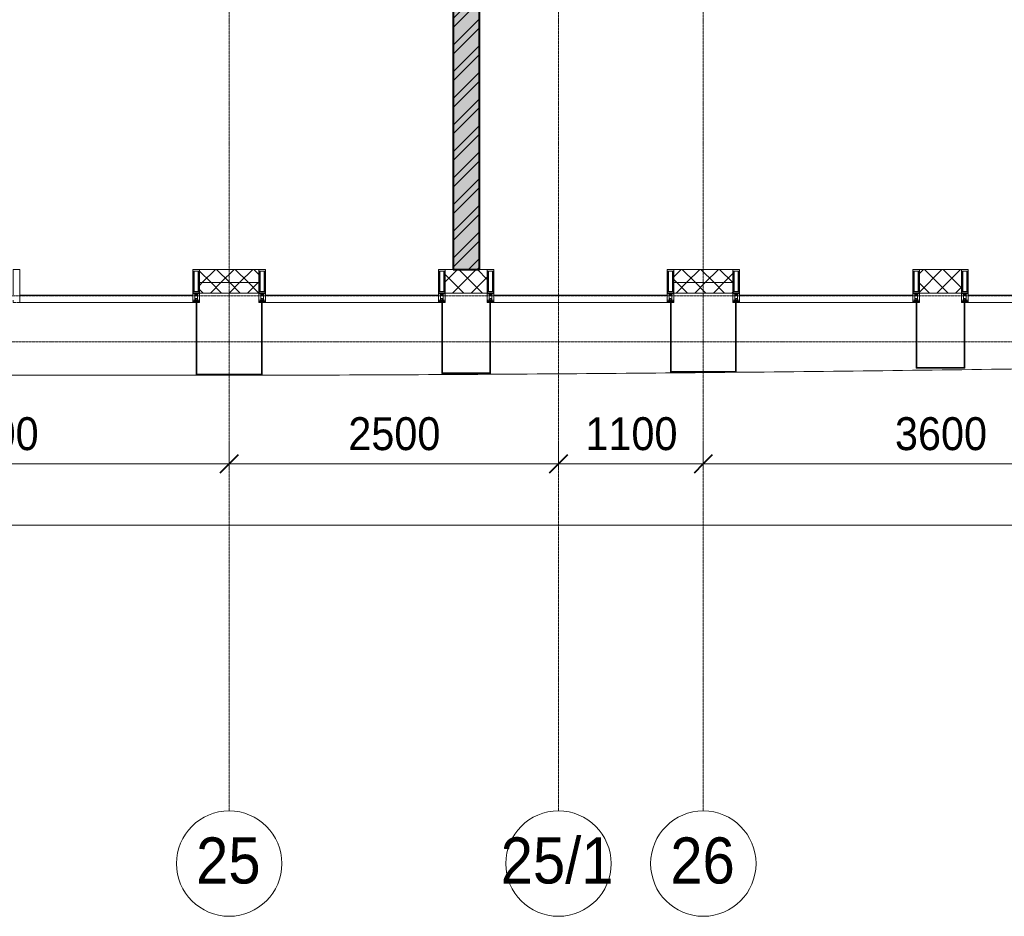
# Model space of a CAD drawing. Header units: millimetres. Extents: x 5617 to 125204, y 7718 to 237738.
# Tile 41 of 71: x 62149 to 69624, y 55190 to 61996. Entities that reach past the tile are written whole.
import ezdxf

# ---------------------------------------------------------------- set-up
doc = ezdxf.new("R2010")
doc.units = ezdxf.units.MM
doc.linetypes.add('ADSK_Линия сетки', pattern=[25, 20, -2.5, 0, -2.5])
doc.linetypes.add('Линия сетки', pattern=[25, 20, -2.5, 0, -2.5])
for name, color, linetype, lineweight in [('Импосты витража', 7, 'Continuous', 18), ('Колонны', 7, 'Continuous', 18), ('Оси', 7, 'Continuous', 9), ('Панели витража', 7, 'Continuous', 18), ('Размеры', 7, 'Continuous', 9), ('Размеры-100', 7, 'Continuous', 9), ('Стены разрез', 7, 'Continuous', 40), ('Стены штриховка', 7, 'Continuous', 40), ('Форма', 7, 'Continuous', 18), ('Формообразующий элемент-перекрытие', 7, 'Continuous', 18), ('Элементы узлов', 7, 'Continuous', 18)]:
    doc.layers.add(name, color=color, linetype=linetype, lineweight=lineweight)
doc.styles.add('Arial', font='arial.ttf', dxfattribs={"width": 0.9, "height": 250})
doc.styles.add('Arial_1', font='arial.ttf', dxfattribs={"width": 0.9, "height": 350})
doc.dimstyles.new('Основной_2_5_мм', dxfattribs={"dimscale": 304.8, "dimtxt": 255.06485, "dimasz": 0.463911, "dimexe": 0.492126, "dimexo": 0.492126, "dimgap": 0.098425, "dimtad": 1, "dimdec": 0, "dimdsep": 46, "dimtxsty": 'Arial', "dimblk1": 'OBLIQUE', "dimblk2": 'OBLIQUE', "dimsah": 1, "dimcen": 0.09, "dimdle": 0.492126, "dimazin": 2, "dimtfac": 1, "dimtdec": 4, "dimtix": 1, "dimtmove": 0, "dimatfit": 3, "dimfxl": 1, "dimtvp": 1, "dimtolj": 1, "dimtzin": 0, "dimlwd": 20, "dimlwe": 20, "dimarcsym": 2})
pattern_1 = [(45, (0, 0), (-70.71068, 70.71068), []), (135, (0, 0), (-70.71068, -70.71068), [])]

# ---------------------------------------------------------------- blocks, each defined once
blk = doc.blocks.new('135_SLK_K3_AR_rvt-1-МКСС_K3_L26__85_950_')
at = {"layer": 'Стены разрез', "lineweight": 9, "true_color": 0xcccccc}
h = blk.add_hatch(dxfattribs=at)
h.set_pattern_fill('FP_1', color=254, style=0, pattern_type=2)
h.set_pattern_definition([(50, (0, 0), (218.62117, -19.1268), [22.86, -251.46]), (355, (0, 0), (-42.29187, 229.2684), [18.288, -201.168]), (100.451, (18.22, -1.6), (176.33107, 210.13963), [19.428, -213.708]), (46.184, (0, 60.96), (325.29495, -50.45164), [34.29, -377.19]), (96.636, (27.1, 56.76), (284.883, 296.91266), [29.142, -320.562]), (351.184, (0, 60.96), (284.8858, 296.9107), [27.432, -301.752]), (21, (30.48, 45.72), (181.93753, -122.71832), [22.86, -251.46]), (326, (30.48, 45.72), (74.16223, 221.0262), [18.288, -201.168]), (71.451, (45.64, 35.5), (256.10035, 98.30526), [19.428, -213.708]), (37.5, (0, 0), (3.70639, 101.465895), [3.353, -195.377, 3.353, -200.863, -201.93]), (37.5, (0, 0), (3.70639, 101.465895), [-402.946, 3.353, -198.577]), (7.5, (0, 0), (80.18358, 120.21653), [3.353, -113.081, 3.353, -190.805, -76.962]), (7.5, (0, 0), (80.18358, 120.21653), [-310.591, 3.353, -73.609]), (327.5, (-67.97, 0), (162.708646, -6.87497), [3.353, -72.847, 3.353, -234.391, -315.468]), (327.5, (-67.97, 0), (162.708646, -6.87497), [-313.944, 3.353, -312.115]), (317.5, (-98.45, 0), (177.75468, 30.51183), [3.353, -95.707, 3.353, -154.534, -224.028]), (317.5, (-98.45, 0), (177.75468, 30.51183), [-256.946, 3.353, -220.675])])
h.paths.add_polyline_path([(102450, 60100), (102650, 60100), (102650, 68000), (102450, 68000), (102450, 61027.7)])
h = blk.add_hatch(dxfattribs=at)
h.set_pattern_fill('FP_3', color=254, style=0, pattern_type=2)
h.set_pattern_definition([(45, (0, 0), (-101.02788, 101.02788), []), (45, (67.35, 0), (-101.02788, 101.02788), [])])
h.paths.add_polyline_path([(102450, 60100), (102650, 60100), (102650, 68000), (102450, 68000), (102450, 61027.7)])
at = {"layer": 'Стены разрез', "color": 254, "true_color": 0xcccccc}
for p, q in [((102650, 60100), (102650, 65980)), ((102450, 64499.6), (102450, 60100)), ((102450, 60100), (102650, 60100))]:
    blk.add_line(p, q, dxfattribs=at)
blk = doc.blocks.new('System Panel - A_PAN_Glass-6437755-МКСС_K3_L26__85_950_')
at = {"layer": 'Панели витража', "color": 254, "lineweight": 5, "true_color": 0xcccccc}
for p, q in [((657.5, 0), (-657.5, 0)), ((-657.5, 0), (-657.5, -55)), ((657.5, -55), (657.5, 0)), ((-657.5, -55), (657.5, -55))]:
    blk.add_line(p, q, dxfattribs=at)
blk = doc.blocks.new('Rectangular Mullion - 50Wx250H-2623690-МКСС_K3_L26__85_950_')
at = {"layer": 'Элементы узлов', "color": 254, "lineweight": 5, "true_color": 0xcccccc}
for p, q in [((-25, 65.2), (-25, 250)), ((-25, 250), (0, 250)), ((-23, 237.3), (0, 237.3)), ((-23, 237.3), (-23, 73.6)), ((-14.9, 84), (-14.9, 237.3)), ((25, 250), (0, 250)), ((23, 237.3), (0, 237.3)), ((14.9, 84), (14.9, 237.3)), ((23, 237.3), (23, 73.6)), ((25, 65.2), (25, 250)), ((0, 84), (-23, 84)), ((0, 84), (23, 84)), ((-14, 65.2), (-25, 65.2)), ((-23.8, 14.6), (-25, 14.2)), ((-25, 0), (-25, 14.2)), ((-22.3, 17), (-23.8, 17)), ((-23.8, 17), (-23.8, 14.6)), ((-22.5, 10.6), (-23.8, 14.6)), ((-22.5, 10.6), (-23.7, 9.9)), ((-23.7, 1.3), (-23.7, 9.9)), ((-23.7, 1.3), (-11.8, 1.3)), ((-23.2, 10.2), (-22.5, 8)), ((-0.5, 73.6), (-23, 73.6)), ((-22.5, 8), (-22.5, 4.5)), ((-21.3, 4.5), (-22.5, 4.5)), ((-22.3, 17), (-22.3, 16)), ((-22.3, 16), (-21.3, 16)), ((-19, 17.6), (-21.3, 16)), ((-21.3, 4.5), (-21.3, 6.5)), ((-21.3, 6.5), (-14.2, 6.5)), ((-18.4, 16.6), (-19, 17.6)), ((-7.4, 16.6), (-18.4, 16.6)), ((-14.2, 6.5), (-14.2, 4.5)), ((-13.2, 4.5), (-14.2, 4.5)), ((-14, 71.3), (-14, 65.2)), ((-10, 71.3), (-14, 71.3)), ((-13.2, 4.5), (-12.2, 7.2)), ((-12.7, 7.6), (-11.3, 11.4)), ((-12.7, 7.6), (-11.8, 6.9)), ((-12.2, 9), (-12.2, 14.8)), ((-12.2, 14.8), (0, 14.8)), ((-11.8, 1.3), (-11.8, 6.9)), ((-10.5, 11.2), (-11.3, 11.4)), ((-10.5, 1.5), (-10.5, 11.2)), ((-4.8, 1.5), (-10.5, 1.5)), ((-10, 53), (-10, 71.3)), ((-8.7, 53), (-10, 53)), ((-10, 53), (-10, 17)), ((-10, 17), (-7.5, 17)), ((-8.7, 53), (-7, 54.7)), ((-8.5, 23), (-1.5, 30)), ((-8.5, 18.5), (-8.5, 23)), ((-7.5, 18.5), (-8.5, 18.5)), ((-7.5, 17), (-7.5, 18.5)), ((-7.4, 18), (-7.4, 16.6)), ((-2.6, 18), (-7.4, 18)), ((-7, 65.2), (-5.9, 67.3)), ((-7, 65.2), (-7, 54.7)), ((-4.1, 67.3), (-5.9, 67.3)), ((0, 8), (-4.8, 8)), ((-4.8, 1.5), (-4.8, 8)), ((-4.1, 67.3), (-2.9, 65.1)), ((-2.9, 65.1), (-2.9, 54.6)), ((-1.3, 53), (-2.9, 54.6)), ((-2.6, 18), (-2.6, 16.8)), ((-2.6, 16.8), (0, 16.8)), ((-1.5, 30), (0, 30)), ((0, 53), (-1.3, 53)), ((0, 53), (1.3, 53)), ((1.5, 30), (0, 30)), ((2.6, 16.8), (0, 16.8)), ((0, 14.8), (0, 16.8)), ((0, 14.8), (0, 16.8)), ((12.2, 14.8), (0, 14.8)), ((0, 0), (0, 8)), ((0, 8), (4.8, 8)), ((0, 0), (0, 8)), ((0.5, 73.6), (23, 73.6)), ((1.3, 53), (2.9, 54.6)), ((8.5, 23), (1.5, 30)), ((2.6, 18), (2.6, 16.8)), ((2.6, 18), (7.4, 18)), ((4.1, 67.3), (2.9, 65.1)), ((2.9, 65.1), (2.9, 54.6)), ((4.1, 67.3), (5.9, 67.3)), ((4.8, 1.5), (4.8, 8)), ((4.8, 1.5), (10.5, 1.5)), ((7, 65.2), (5.9, 67.3)), ((7, 65.2), (7, 54.7)), ((8.7, 53), (7, 54.7)), ((7.4, 18), (7.4, 16.6)), ((7.4, 16.6), (18.4, 16.6)), ((7.5, 18.5), (8.5, 18.5)), ((7.5, 17), (7.5, 18.5)), ((10, 17), (7.5, 17)), ((8.5, 18.5), (8.5, 23)), ((8.7, 53), (10, 53)), ((10, 71.3), (14, 71.3)), ((10, 53), (10, 71.3)), ((10, 53), (10, 17)), ((10.5, 11.2), (11.3, 11.4)), ((10.5, 1.5), (10.5, 11.2)), ((12.7, 7.6), (11.3, 11.4)), ((12.7, 7.6), (11.8, 6.9)), ((11.8, 1.3), (11.8, 6.9)), ((23.7, 1.3), (11.8, 1.3)), ((12.2, 9), (12.2, 14.8)), ((13.2, 4.5), (12.2, 7.2)), ((13.2, 4.5), (14.2, 4.5)), ((14, 71.3), (14, 65.2)), ((14, 65.2), (25, 65.2)), ((21.3, 6.5), (14.2, 6.5)), ((14.2, 6.5), (14.2, 4.5)), ((18.4, 16.6), (19, 17.6)), ((19, 17.6), (21.3, 16)), ((22.3, 16), (21.3, 16)), ((21.3, 4.5), (21.3, 6.5)), ((21.3, 4.5), (22.5, 4.5)), ((22.3, 17), (22.3, 16)), ((22.3, 17), (23.8, 17)), ((22.5, 10.6), (23.8, 14.6)), ((22.5, 10.6), (23.7, 9.9)), ((23.2, 10.2), (22.5, 8)), ((22.5, 8), (22.5, 4.5)), ((23.7, 1.3), (23.7, 9.9)), ((23.8, 17), (23.8, 14.6)), ((23.8, 14.6), (25, 14.2)), ((25, 0), (25, 14.2)), ((-25, 0), (0, 0)), ((25, 0), (0, 0))]:
    blk.add_line(p, q, dxfattribs=at)
for centre, start, end in [((-0.5, 73.1), 360, 90), ((0.5, 73.1), 90, 180)]:
    blk.add_arc(centre, 0.5, start, end, dxfattribs=at)
blk = doc.blocks.new('Rectangular Mullion - R_StandardFrame_50Wx250H-4646277-МКСС_K3_L26__85_950_')
at = {"layer": 'Импосты витража', "color": 254, "lineweight": 5, "true_color": 0xcccccc}
for p, q in [((-25, 0), (-25, 250)), ((-25, 250), (25, 250)), ((25, 250), (25, 0)), ((0, 0), (-25, 0)), ((25, 0), (5, 0))]:
    blk.add_line(p, q, dxfattribs=at)
blk = doc.blocks.new('Rectangular Mullion - R_StandardFrame_50Wx250H-4641129-МКСС_K3_L26__85_950_')
at = {"layer": 'Импосты витража', "color": 254, "lineweight": 5, "true_color": 0xcccccc}
for p, q in [((-25, 0), (-25, 250)), ((-25, 250), (25, 250)), ((25, 250), (25, 0)), ((-5, 0), (-25, 0)), ((25, 0), (0, 0))]:
    blk.add_line(p, q, dxfattribs=at)
blk = doc.blocks.new('Rectangular Mullion - R_StandardFrame_50Wx250H-V33-МКСС_K3_L26__85_950_')
at = {"layer": 'Импосты витража', "color": 254, "lineweight": 5, "true_color": 0xcccccc}
for p, q in [((-25, 0), (-25, 250)), ((-25, 250), (25, 250)), ((25, 250), (25, 57)), ((0, 0), (-25, 0)), ((25, 0), (5, 0)), ((25, 17), (25, 0))]:
    blk.add_line(p, q, dxfattribs=at)
blk = doc.blocks.new('System Panel - A_PAN_Glass П-1_1-6513573-МКСС_K3_L26__85_950_')
at = {"layer": 'Панели витража', "color": 254, "lineweight": 5, "true_color": 0xcccccc}
for p, q in [((657.5, 0), (-657.5, 0)), ((-657.5, 0), (-657.5, -55)), ((657.5, -55), (657.5, 0)), ((-657.5, -55), (657.5, -55))]:
    blk.add_line(p, q, dxfattribs=at)
blk = doc.blocks.new('Rectangular Mullion - R_StandardFrame_50Wx250H-V32-МКСС_K3_L26__85_950_')
at = {"layer": 'Импосты витража', "color": 254, "lineweight": 5, "true_color": 0xcccccc}
for p, q in [((-25, 0), (-25, 250)), ((-25, 250), (25, 250)), ((25, 250), (25, 0)), ((0, 0), (-25, 0)), ((25, 0), (5, 0))]:
    blk.add_line(p, q, dxfattribs=at)
blk = doc.blocks.new('A_SLK_PAN_Type1 - Прямой тип панели-5878874-МКСС_K3_L26__85_950_')
at = {"layer": 'Колонны', "color": 254, "lineweight": 5, "true_color": 0xcccccc}
for p, q in [((-245, 0), (-250, 0)), ((-250, 0), (-250, -550)), ((-245, -545), (-245, 0)), ((245, 0), (245, -545)), ((250, 0), (245, 0)), ((250, -550), (250, 0)), ((-250, -550), (250, -550)), ((245, -545), (-245, -545))]:
    blk.add_line(p, q, dxfattribs=at)
blk = doc.blocks.new('A_SLK_PAN_Type1 - Прямой тип панели-5878875-МКСС_K3_L26__85_950_')
at = {"layer": 'Колонны', "color": 254, "lineweight": 5, "true_color": 0xcccccc}
for p, q in [((-180, 0), (-185, 0)), ((-185, 0), (-185, -540)), ((-180, -535), (-180, 0)), ((180, 0), (180, -535)), ((185, 0), (180, 0)), ((185, -540), (185, 0)), ((-185, -540), (185, -540)), ((180, -535), (-180, -535))]:
    blk.add_line(p, q, dxfattribs=at)
blk = doc.blocks.new('A_SLK_PAN_Type1 - Прямой тип панели-5878876-МКСС_K3_L26__85_950_')
at = {"layer": 'Колонны', "color": 254, "lineweight": 5, "true_color": 0xcccccc}
for p, q in [((-245, 0), (-250, 0)), ((-250, 0), (-250, -530)), ((-245, -525), (-245, 0)), ((245, 0), (245, -525)), ((250, 0), (245, 0)), ((250, -530), (250, 0)), ((-250, -530), (250, -530)), ((245, -525), (-245, -525))]:
    blk.add_line(p, q, dxfattribs=at)
blk = doc.blocks.new('A_SLK_PAN_Type1 - Прямой тип панели-5878877-МКСС_K3_L26__85_950_')
at = {"layer": 'Колонны', "color": 254, "lineweight": 5, "true_color": 0xcccccc}
for p, q in [((-180, 0), (-185, 0)), ((-185, 0), (-185, -500)), ((-180, -495), (-180, 0)), ((180, 0), (180, -495)), ((185, 0), (180, 0)), ((185, -500), (185, 0)), ((-185, -500), (185, -500)), ((180, -495), (-180, -495))]:
    blk.add_line(p, q, dxfattribs=at)
blk = doc.blocks.new('135_SLK_K3_AR_FCD_rvt-1-МКСС_K3_L26__85_950_')
at = {"layer": 'Стены разрез', "lineweight": 5, "true_color": 0xcccccc}
h = blk.add_hatch(dxfattribs=at)
h.set_pattern_fill('FP_5', color=254, style=0, pattern_type=2)
h.set_pattern_definition(pattern_1)
h.paths.add_polyline_path([(100975, 60000), (100975, 60100), (100525, 60100), (100525, 60000)])
h = blk.add_hatch(dxfattribs=at)
h.set_pattern_fill('FP_5', color=254, style=0, pattern_type=2)
h.set_pattern_definition(pattern_1)
h.paths.add_polyline_path([(102710, 59920), (102710, 60100), (102390, 60100), (102390, 59920)])
h = blk.add_hatch(dxfattribs=at)
h.set_pattern_fill('FP_5', color=254, style=0, pattern_type=2)
h.set_pattern_definition(pattern_1)
h.paths.add_polyline_path([(104575, 60000), (104575, 60100), (104125, 60100), (104125, 60000)])
h = blk.add_hatch(dxfattribs=at)
h.set_pattern_fill('FP_5', color=254, style=0, pattern_type=2)
h.set_pattern_definition(pattern_1)
h.paths.add_polyline_path([(106310, 59920), (106310, 60100), (105990, 60100), (105990, 59920)])
h = blk.add_hatch(dxfattribs=at)
h.set_pattern_fill('FP_5', color=254, style=0, pattern_type=2)
h.set_pattern_definition(pattern_1)
h.paths.add_polyline_path([(100975, 59920), (100975, 60000), (100525, 60000), (100525, 59920)])
h = blk.add_hatch(dxfattribs=at)
h.set_pattern_fill('FP_5', color=254, style=0, pattern_type=2)
h.set_pattern_definition(pattern_1)
h.paths.add_polyline_path([(104575, 59920), (104575, 60000), (104125, 60000), (104125, 59920)])
at = {"layer": 'Стены разрез', "color": 254, "lineweight": 9, "true_color": 0xcccccc}
for p, q in [((100975, 60100), (100525, 60100)), ((100525, 60100), (100525, 59920)), ((100975, 59920), (100975, 60100)), ((102710, 60100), (102390, 60100)), ((102390, 60100), (102390, 59920)), ((102710, 59920), (102710, 60100)), ((104575, 60100), (104125, 60100)), ((104125, 60100), (104125, 59920)), ((104575, 59920), (104575, 60100)), ((106310, 60100), (105990, 60100)), ((105990, 60100), (105990, 59920)), ((106310, 59920), (106310, 60100)), ((100525, 59920), (100975, 59920)), ((102390, 59920), (102710, 59920)), ((104125, 59920), (104575, 59920)), ((105990, 59920), (106310, 59920))]:
    blk.add_line(p, q, dxfattribs=at)
at = {"layer": 'Стены штриховка', "color": 254, "lineweight": 9, "true_color": 0xcccccc}
for p, q in [((100525, 60000), (100975, 60000)), ((104125, 60000), (104575, 60000))]:
    blk.add_line(p, q, dxfattribs=at)
at = {"layer": 'Форма', "color": 254, "lineweight": 5, "true_color": 0xcccccc, "flags": 128}
blk.add_lwpolyline([(86061.9, 59298.7), (98142, 59297.5), (100095.3, 59296.7)], dxfattribs=at)
at = {"layer": 'Форма', "color": 254, "lineweight": 9, "true_color": 0xcccccc}
blk.add_open_spline([(96961.1, 59309.9), (97404, 59306.5), (98646.7, 59298.6), (100689.2, 59294.4), (103088.6, 59304.5), (105487.9, 59327.2), (107887, 59361), (109686.3, 59393.3), (110885.7, 59417.5), (111385.5, 59427.9), (111785.3, 59436.5), (112085.2, 59443.1), (112385, 59449.8), (112634.9, 59455.5), (112834.8, 59460.1), (112984.7, 59463.5), (113134.6, 59467), (113284.6, 59470.5), (113434.5, 59474.1), (113584.4, 59477.7), (113734.3, 59481.3), (113884.2, 59484.9), (114034.2, 59488.5), (114184.1, 59492.2), (114334, 59495.9), (114483.9, 59499.6), (114633.9, 59503.4), (114783.7, 59507.1), (114933.6, 59510.9), (115083.6, 59514.7), (115233.5, 59518.6), (115383.4, 59522.4), (115533.3, 59526.3), (115683.2, 59530.2), (115833.2, 59534.1), (115983, 59538.1), (116132.9, 59542), (116282.9, 59546), (116432.8, 59550), (116582.7, 59554), (116732.5, 59558), (116882.5, 59562.1), (117032.4, 59566.1), (117182.3, 59570.2), (117332.1, 59574.3), (117482.1, 59578.4), (117632.1, 59582.6), (117781.9, 59586.7), (117931.7, 59590.8), (118081.7, 59595), (118231.7, 59599.2), (118381.5, 59603.4), (118531.3, 59607.6), (118656.3, 59611.1), (118756.4, 59613.9), (118856.3, 59616.7), (118981.1, 59620.2), (119106, 59623.7), (119205.9, 59626.5), (119281, 59628.7), (119356, 59630.8), (119456, 59633.6), (119580.7, 59637.1), (119705.5, 59640.6), (119805.5, 59643.5), (119880.6, 59645.6), (119955.7, 59647.7), (120055.6, 59650.5), (120180.3, 59654), (120305, 59657.5), (120405, 59660.3), (120480.2, 59662.4), (120555.4, 59664.5), (120630.3, 59666.6), (120705.1, 59668.7), (120779.8, 59670.8), (120854.6, 59672.8), (120929.5, 59674.9), (120992, 59676.6), (121042.2, 59678), (121079.8, 59679), (121117.5, 59680.1), (121167.5, 59681.4), (121229.9, 59683.1), (121304.6, 59685.2), (121379.2, 59687.2), (121453.9, 59689.2), (121528.8, 59691.2), (121591.4, 59692.8), (121641.6, 59694.2), (121679.5, 59695.2), (121717.2, 59696.1), (121767.3, 59697.4), (121829.5, 59699.1), (121903.8, 59701), (121978.1, 59702.9), (122052.6, 59704.7), (122114.9, 59706.3), (122165.1, 59707.5), (122202.9, 59708.4), (122234.6, 59709.2), (122260, 59709.8), (122279.1, 59710.3), (122298.2, 59710.7), (122323.3, 59711.3), (122354.5, 59712), (122391.4, 59712.9), (122440.2, 59714), (122500.7, 59715.4), (122573.5, 59717), (122647.1, 59718.6), (122722.1, 59720.2), (122786.3, 59721.5), (122838.8, 59722.5), (122878.8, 59723.3), (122919.1, 59724), (122972.8, 59725), (123039.6, 59726.1), (123118.9, 59727.3), (123222.6, 59728.6), (123346.9, 59729.9), (123436.9, 59730.1), (123478.6, 59730)], degree=3, knots=[-0.5526885, -0.5526885, -0.5526885, -0.5526885, -0.525, -0.475, -0.425, -0.375, -0.325, -0.275, -0.2625, -0.25, -0.24375, -0.2375, -0.23125, -0.225, -0.221875, -0.21875, -0.215625, -0.2125, -0.209375, -0.20625, -0.203125, -0.2, -0.196875, -0.19375, -0.190625, -0.1875, -0.184375, -0.18125, -0.178125, -0.175, -0.171875, -0.16875, -0.165625, -0.1625, -0.159375, -0.15625, -0.153125, -0.15, -0.146875, -0.14375, -0.140625, -0.1375, -0.134375, -0.13125, -0.128125, -0.125, -0.121875, -0.11875, -0.115625, -0.1125, -0.109375, -0.10625, -0.103125, -0.1, -0.0984375, -0.096875, -0.09375, -0.090625, -0.0890625, -0.0875, -0.0859375, -0.084375, -0.08125, -0.078125, -0.0765625, -0.075, -0.0734375, -0.071875, -0.06875, -0.065625, -0.0640625, -0.0625, -0.0609375, -0.059375, -0.0578125, -0.05625, -0.0546875, -0.053125, -0.0515625, -0.0507812, -0.05, -0.0492188, -0.0484375, -0.046875, -0.0453125, -0.04375, -0.0421875, -0.040625, -0.0390625, -0.0382813, -0.0375, -0.0367187, -0.0359375, -0.034375, -0.0328125, -0.03125, -0.0296875, -0.028125, -0.0273438, -0.0265625, -0.0257812, -0.0253906, -0.025, -0.0246094, -0.0242188, -0.0234375, -0.0226562, -0.021875, -0.0203125, -0.01875, -0.0171875, -0.015625, -0.0140625, -0.0132812, -0.0125, -0.0117188, -0.0109375, -0.009375, -0.0078125, -0.00625, -0.003125, 0, 0, 0, 0], dxfattribs=at)
at = {"layer": 'Формообразующий элемент-перекрытие', "color": 254, "lineweight": 5, "true_color": 0xcccccc}
blk.add_open_spline([(99649, 59297), (99634.9, 59297), (99606.8, 59297), (99578.8, 59297.1), (99564.8, 59297.1)], degree=3, knots=[0.492619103, 0.492619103, 0.492619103, 0.492619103, 0.493506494, 0.494388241, 0.494388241, 0.494388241, 0.494388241], dxfattribs=at)
at = {"layer": 'Импосты витража', "color": 254, "lineweight": 5, "true_color": 0xcccccc, "extrusion": (0, 0, -1)}
for name, p in [('Rectangular Mullion - R_StandardFrame_50Wx250H-V33-МКСС_K3_L26__85_950_', (-99135, 59850)), ('Rectangular Mullion - 50Wx250H-2623690-МКСС_K3_L26__85_950_', (-100500, 59850)), ('Rectangular Mullion - R_StandardFrame_50Wx250H-4641129-МКСС_K3_L26__85_950_', (-100500, 59850)), ('Rectangular Mullion - 50Wx250H-2623690-МКСС_K3_L26__85_950_', (-101000, 59850)), ('Rectangular Mullion - R_StandardFrame_50Wx250H-4646277-МКСС_K3_L26__85_950_', (-101000, 59850)), ('Rectangular Mullion - 50Wx250H-2623690-МКСС_K3_L26__85_950_', (-102365, 59850)), ('Rectangular Mullion - R_StandardFrame_50Wx250H-4641129-МКСС_K3_L26__85_950_', (-102365, 59850)), ('Rectangular Mullion - 50Wx250H-2623690-МКСС_K3_L26__85_950_', (-102735, 59850)), ('Rectangular Mullion - R_StandardFrame_50Wx250H-4646277-МКСС_K3_L26__85_950_', (-102735, 59850)), ('Rectangular Mullion - 50Wx250H-2623690-МКСС_K3_L26__85_950_', (-104100, 59850)), ('Rectangular Mullion - R_StandardFrame_50Wx250H-4641129-МКСС_K3_L26__85_950_', (-104100, 59850)), ('Rectangular Mullion - 50Wx250H-2623690-МКСС_K3_L26__85_950_', (-104600, 59850)), ('Rectangular Mullion - R_StandardFrame_50Wx250H-V32-МКСС_K3_L26__85_950_', (-104600, 59850)), ('Rectangular Mullion - 50Wx250H-2623690-МКСС_K3_L26__85_950_', (-105965, 59850)), ('Rectangular Mullion - R_StandardFrame_50Wx250H-4641129-МКСС_K3_L26__85_950_', (-105965, 59850)), ('Rectangular Mullion - 50Wx250H-2623690-МКСС_K3_L26__85_950_', (-106335, 59850)), ('Rectangular Mullion - R_StandardFrame_50Wx250H-V32-МКСС_K3_L26__85_950_', (-106335, 59850))]:
    blk.add_blockref(name, p, dxfattribs=at)
at = {"layer": 'Колонны', "color": 254, "lineweight": 5, "true_color": 0xcccccc}
for name, p in [('A_SLK_PAN_Type1 - Прямой тип панели-5878874-МКСС_K3_L26__85_950_', (100750, 59850)), ('A_SLK_PAN_Type1 - Прямой тип панели-5878875-МКСС_K3_L26__85_950_', (102550, 59850)), ('A_SLK_PAN_Type1 - Прямой тип панели-5878876-МКСС_K3_L26__85_950_', (104350, 59850)), ('A_SLK_PAN_Type1 - Прямой тип панели-5878877-МКСС_K3_L26__85_950_', (106150, 59850))]:
    blk.add_blockref(name, p, dxfattribs=at)
at = {"layer": 'Панели витража', "color": 254, "lineweight": 5, "true_color": 0xcccccc, "rotation": 180}
for name, p in [('System Panel - A_PAN_Glass-6437755-МКСС_K3_L26__85_950_', (99817.5, 59850)), ('System Panel - A_PAN_Glass П-1_1-6513573-МКСС_K3_L26__85_950_', (101682.5, 59850)), ('System Panel - A_PAN_Glass П-1_1-6513573-МКСС_K3_L26__85_950_', (103417.5, 59850)), ('System Panel - A_PAN_Glass-6437755-МКСС_K3_L26__85_950_', (105282.5, 59850)), ('System Panel - A_PAN_Glass-6437755-МКСС_K3_L26__85_950_', (107017.5, 59850))]:
    blk.add_blockref(name, p, dxfattribs=at)
blk = doc.blocks.new('Ось сетки - Круг_Ø8 мм-6577-МКСС_K3_L26__85_950_')
at = {"layer": 'Оси', "lineweight": 20}
for start, end in [(360, 180), (180, 360)]:
    blk.add_arc((0, 0), 4, start, end, dxfattribs=at)
blk = doc.blocks.new('DIMBLOCK20-МКСС_K3_L26__85_950_')
at = {"layer": 'Размеры-100', "lineweight": 20, "transparency": 16777216}
for p, q in [((60139.2, 58624.2), (60139.2, 58774.2)), ((63739.2, 58624.2), (63739.2, 58774.2)), ((60139.2, 58624.2), (63739.2, 58624.2)), ((60139.2, 58624.2), (60139.2, 58574.1)), ((63739.2, 58624.2), (63739.2, 58574.1))]:
    blk.add_line(p, q, dxfattribs=at)
at = {"layer": 'Размеры-100', "lineweight": 40, "transparency": 16777216}
for p, q in [((60139.2, 58624.2), (60209.9, 58694.9)), ((63739.2, 58624.2), (63809.9, 58694.9)), ((60139.2, 58624.2), (60068.5, 58553.5)), ((63739.2, 58624.2), (63668.5, 58553.5))]:
    blk.add_line(p, q, dxfattribs=at)
at = {"layer": 'Размеры-100', "color": 0, "lineweight": 20, "transparency": 16777216, "insert": (61593.9, 58978.7), "char_height": 250, "width": 828.765, "attachment_point": 1, "line_spacing_factor": 0.941778, "style": 'Arial'}
blk.add_mtext('3600', dxfattribs=at)
blk = doc.blocks.new('_Oblique')
at = {"color": 0, "linetype": 'ByBlock', "lineweight": -2}
blk.add_line((-0.5, -0.5), (0.5, 0.5), dxfattribs=at)
blk = doc.blocks.new('DIMBLOCK21-МКСС_K3_L26__85_950_')
at = {"layer": 'Размеры-100', "lineweight": 20, "transparency": 16777216}
for p, q in [((63739.2, 58624.2), (63739.2, 58774.2)), ((66239.2, 58624.2), (66239.2, 58774.2)), ((63739.2, 58624.2), (66239.2, 58624.2)), ((63739.2, 58624.2), (63739.2, 58574.1)), ((66239.2, 58624.2), (66239.2, 58574.1))]:
    blk.add_line(p, q, dxfattribs=at)
at = {"layer": 'Размеры-100', "lineweight": 40, "transparency": 16777216}
for p, q in [((63739.2, 58624.2), (63809.9, 58694.9)), ((66239.2, 58624.2), (66309.9, 58694.9)), ((63739.2, 58624.2), (63668.5, 58553.5)), ((66239.2, 58624.2), (66168.5, 58553.5))]:
    blk.add_line(p, q, dxfattribs=at)
at = {"layer": 'Размеры-100', "color": 0, "lineweight": 20, "transparency": 16777216, "insert": (64643.9, 58978.7), "char_height": 250, "width": 828.765, "attachment_point": 1, "line_spacing_factor": 0.941778, "style": 'Arial'}
blk.add_mtext('2500', dxfattribs=at)
blk = doc.blocks.new('DIMBLOCK22-МКСС_K3_L26__85_950_')
at = {"layer": 'Размеры-100', "lineweight": 20, "transparency": 16777216}
for p, q in [((66239.2, 58624.2), (66239.2, 58774.2)), ((67339.2, 58624.2), (67339.2, 58774.2)), ((66239.2, 58624.2), (67339.2, 58624.2)), ((66239.2, 58624.2), (66239.2, 58574.1)), ((67339.2, 58624.2), (67339.2, 58574.1))]:
    blk.add_line(p, q, dxfattribs=at)
at = {"layer": 'Размеры-100', "lineweight": 40, "transparency": 16777216}
for p, q in [((66239.2, 58624.2), (66309.9, 58694.9)), ((67339.2, 58624.2), (67409.9, 58694.9)), ((66239.2, 58624.2), (66168.5, 58553.5)), ((67339.2, 58624.2), (67268.5, 58553.5))]:
    blk.add_line(p, q, dxfattribs=at)
at = {"layer": 'Размеры-100', "color": 0, "lineweight": 20, "transparency": 16777216, "insert": (66443.9, 58978.7), "char_height": 250, "width": 828.765, "attachment_point": 1, "line_spacing_factor": 0.941778, "style": 'Arial'}
blk.add_mtext('1100', dxfattribs=at)
blk = doc.blocks.new('DIMBLOCK23-МКСС_K3_L26__85_950_')
at = {"layer": 'Размеры-100', "lineweight": 20, "transparency": 16777216}
for p, q in [((67339.2, 58624.2), (67339.2, 58774.2)), ((70939.2, 58624.2), (70939.2, 58774.2)), ((67339.2, 58624.2), (70939.2, 58624.2)), ((67339.2, 58624.2), (67339.2, 58574.1)), ((70939.2, 58624.2), (70939.2, 58574.1))]:
    blk.add_line(p, q, dxfattribs=at)
at = {"layer": 'Размеры-100', "lineweight": 40, "transparency": 16777216}
for p, q in [((67339.2, 58624.2), (67409.9, 58694.9)), ((70939.2, 58624.2), (71009.9, 58694.9)), ((67339.2, 58624.2), (67268.5, 58553.5)), ((70939.2, 58624.2), (70868.5, 58553.5))]:
    blk.add_line(p, q, dxfattribs=at)
at = {"layer": 'Размеры-100', "color": 0, "lineweight": 20, "transparency": 16777216, "insert": (68793.9, 58978.7), "char_height": 250, "width": 828.765, "attachment_point": 1, "line_spacing_factor": 0.941778, "style": 'Arial'}
blk.add_mtext('3600', dxfattribs=at)
blk = doc.blocks.new('DIMBLOCK30-МКСС_K3_L26__85_950_')
at = {"layer": 'Размеры-100', "lineweight": 20, "transparency": 16777216}
for p, q in [((31339.2, 58159.5), (31339.2, 58309.5)), ((87239.2, 58159.5), (87239.2, 58309.5)), ((31189.2, 58159.5), (87389.2, 58159.5)), ((31339.2, 58159.5), (31339.2, 58109.5)), ((87239.2, 58159.5), (87239.2, 58109.5))]:
    blk.add_line(p, q, dxfattribs=at)
at = {"layer": 'Размеры-100', "lineweight": 40, "transparency": 16777216}
for p, q in [((31339.2, 58159.5), (31268.5, 58088.8)), ((31339.2, 58159.5), (31409.9, 58230.2)), ((87239.2, 58159.5), (87168.5, 58088.8)), ((87239.2, 58159.5), (87309.9, 58230.2))]:
    blk.add_line(p, q, dxfattribs=at)
at = {"layer": 'Размеры-100', "color": 0, "lineweight": 20, "transparency": 16777216, "insert": (58857.6, 58514.1), "char_height": 250, "width": 1035.956, "attachment_point": 1, "line_spacing_factor": 0.941778, "style": 'Arial'}
blk.add_mtext('55900', dxfattribs=at)

msp = doc.modelspace()

# ---------------------------------------------------------------- linework, layer by layer
at = {"layer": 'Оси', "linetype": 'Линия сетки'}
for p, q in [((63739.2, 55989.9), (63739.2, 77400)), ((66239.2, 55989.9), (66239.2, 77400)), ((67339.2, 55989.9), (67339.2, 77400))]:
    msp.add_line(p, q, dxfattribs=at)
at = {"layer": 'Оси', "linetype": 'ADSK_Линия сетки'}
for p, q in [((87439.2, 59900), (28238.8, 59900)), ((87439.2, 59550), (26968.8, 59550))]:
    msp.add_line(p, q, dxfattribs=at)

# ---------------------------------------------------------------- block references
at = {"lineweight": 5}
for name in ['135_SLK_K3_AR_FCD_rvt-1-МКСС_K3_L26__85_950_', '135_SLK_K3_AR_rvt-1-МКСС_K3_L26__85_950_']:
    msp.add_blockref(name, (-37010.8, 0), dxfattribs=at)
at = {"layer": 'Оси', "lineweight": 20, "xscale": 99.99999999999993, "yscale": 99.99999999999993, "zscale": 99.99999999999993}
for p in [(63739.2, 55589.9), (66239.2, 55589.9), (67339.2, 55589.9)]:
    msp.add_blockref('Ось сетки - Круг_Ø8 мм-6577-МКСС_K3_L26__85_950_', p, dxfattribs=at)

# ---------------------------------------------------------------- texts
at = {"layer": 'Оси', "char_height": 350, "attachment_point": 1, "style": 'Arial_1'}
for s, insert, width in [('25', (63488.6, 55788.9), 606.076), ('25/1', (65801, 55788.9), 1060.633), ('26', (67088.6, 55788.9), 606.076)]:
    msp.add_mtext(s, dxfattribs=dict(at, insert=insert, width=width))

# ---------------------------------------------------------------- dimensions: what is measured, and where the dimension line sits
at = {"layer": 'Размеры', "lineweight": 20}
for base, p1, p2, override, picture, middle in [((63739.2, 58624.2), (60139.2, 58724.1), (63739.2, 58724.1), {"dimpost": '<>', "dimfxl": 3600}, 'DIMBLOCK20-МКСС_K3_L26__85_950_', (61939.2, 58781.9)), ((66239.2, 58624.2), (63739.2, 58724.1), (66239.2, 58724.1), {"dimpost": '<>', "dimfxl": 2500}, 'DIMBLOCK21-МКСС_K3_L26__85_950_', (64989.2, 58781.8)), ((67339.2, 58624.2), (66239.2, 58724.1), (67339.2, 58724.1), {"dimpost": '<>', "dimfxl": 1100}, 'DIMBLOCK22-МКСС_K3_L26__85_950_', (66789.2, 58781.8)), ((70939.2, 58624.2), (67339.2, 58724.1), (70939.2, 58724.1), {"dimpost": '<>', "dimfxl": 3600}, 'DIMBLOCK23-МКСС_K3_L26__85_950_', (69139.2, 58781.9)), ((87239.2, 58159.5), (31339.2, 58259.5), (87239.2, 58259.5), {"dimpost": '<>', "dimfxl": 55900}, 'DIMBLOCK30-МКСС_K3_L26__85_950_', (59289.2, 58317.1))]:
    dim = msp.add_linear_dim(base=base, p1=p1, p2=p2, dimstyle='Основной_2_5_мм', override=override, dxfattribs=at)
    dim.commit()
    dim.dimension.update_dxf_attribs({"geometry": picture, "text_midpoint": middle})

doc.saveas('drawing.dxf')
